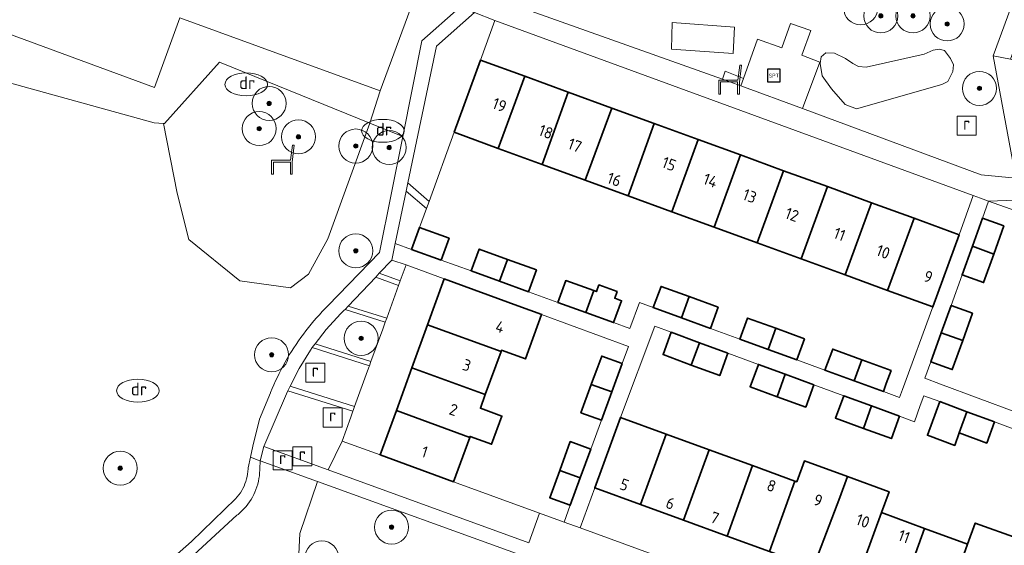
# Model space of a CAD drawing. Extents: x 154222 to 160093, y 456746 to 462495.
# Tile 247 of 256: x 158883 to 158999, y 461047 to 461109. Entities that reach past the tile are written whole.
import ezdxf
from ezdxf.enums import TextEntityAlignment as Align

# ---------------------------------------------------------------- set-up
doc = ezdxf.new("R2010")
doc.units = 0
doc.header["$LTSCALE"] = 0.75
doc.layers.get('0').update_dxf_attribs({"linetype": 'CONTINUOUS'})
for name, color, linetype, lineweight in [('B-XX-GR-BEPLANTING_CULTUUR_BODEMBEDEKKER-GV', 252, 'CONTINUOUS', 18), ('B-XX-GR-BEPLANTING_CULTUUR_BOSPLANTSOEN-GV', 252, 'CONTINUOUS', 18), ('B-XX-GR-BEPLANTING_CULTUUR_HEESTERS-GV', 252, 'CONTINUOUS', 18), ('B-XX-GR-BOOM-S', 252, 'CONTINUOUS', 25), ('B-XX-IE-MEUBILAIR_WEGMEUBILAIR-S', 252, 'CONTINUOUS', 25), ('B-XX-OG-BEBOUWING-GV', 6, 'CONTINUOUS', 35), ('B-XX-OG-BEBOUWING-T18', 1, 'CONTINUOUS', 18), ('B-XX-OG-TERREIN_CULTUURSCHEIDING-GV', 252, 'CONTINUOUS', 18), ('B-XX-OG-TERREIN_ERF-GV', 252, 'CONTINUOUS', 18), ('B-XX-RI-DRAINAGE_PUT-S', 252, 'CONTINUOUS', 25), ('B-XX-RI-GWA_RIOOLPUT-S', 252, 'CONTINUOUS', 25), ('B-XX-VH-VERHARDING_BETONSTRAATSTEEN-GV', 252, 'CONTINUOUS', 18), ('B-XX-VH-VERHARDING_TEGEL-GV', 252, 'CONTINUOUS', 18), ('B-XX-VH-VERHARDING_TEGEL_RUBBER-GV', 252, 'CONTINUOUS', 18)]:
    doc.layers.add(name, color=color, linetype=linetype, lineweight=lineweight)
doc.styles.add('NLCS-ISO', font='NLCS-ISO.ttf')
doc.styles.add('NLCS-ISO-M-T18', font='NLCS-ISO.ttf', dxfattribs={"height": 1.8})

# ---------------------------------------------------------------- blocks, each defined once
blk = doc.blocks.new('SKL-WATER_DRAINAGEPUT-SO')
at = {"color": 0, "linetype": 'ByBlock', "lineweight": 18}
blk.add_ellipse((0, 0), major_axis=(2.5, 0), ratio=0.54, dxfattribs=at)
at = {"color": 0, "linetype": 'ByBlock', "lineweight": 18, "style": 'NLCS-ISO'}
blk.add_text('dr', height=1.5, dxfattribs=at).set_placement((0.12, 0.19), align=Align.MIDDLE_CENTER)
blk = doc.blocks.new('SRI-PUT_INSPECTIEPUT_RIOOLPUT-SO')
at = {"color": 0, "linetype": 'ByBlock', "lineweight": 18}
blk.add_lwpolyline([(-1.12, -1.12), (1.12, -1.12), (1.12, 1.12), (-1.12, 1.12)], close=True, dxfattribs=at)
at = {"color": 0, "linetype": 'ByBlock', "lineweight": 18, "style": 'NLCS-ISO'}
blk.add_text('r', height=1.5, dxfattribs=at).set_placement((0, 0.28), align=Align.MIDDLE_CENTER)
blk = doc.blocks.new('SIE-WEG_SPEELTOESTEL-SO')
at = {"flags": 128}
blk.add_lwpolyline([(-0.75, -0.75), (0.75, -0.75), (0.75, 0.75), (-0.75, 0.75)], close=True, dxfattribs=at)
at = {"style": 'NLCS-ISO'}
blk.add_text('SPT', height=0.45, dxfattribs=at).set_placement((0, 0), align=Align.MIDDLE_CENTER)
blk = doc.blocks.new('SIE-WEG_ZITBANK-SO')
at = {"color": 0, "linetype": 'ByBlock', "lineweight": 18}
blk.add_lwpolyline([(-0.91, -1.63), (-0.91, -0.2), (1.09, -0.2), (1.09, -1.63), (1.29, -1.63), (1.29, -0.21), (1.54, 1.78), (1.33, 1.78), (1.11, 0), (-1.11, 0), (-1.11, -1.63)], close=True, dxfattribs=at)
blk = doc.blocks.new('SGR-BOOM_01-SO')
at = {"linetype": 'ByBlock', "lineweight": 18}
h = blk.add_hatch(color=0, dxfattribs=at)
h.dxf.hatch_style = 1
edge = h.paths.add_edge_path()
edge.add_arc((0, 0), 0.25, 0, 360)
at = {"color": 0, "linetype": 'ByBlock', "lineweight": 18}
for radius in [2, 0.25]:
    blk.add_circle((0, 0), radius, dxfattribs=at)

msp = doc.modelspace()

# ---------------------------------------------------------------- linework, layer by layer
at = {"layer": 'B-XX-GR-BEPLANTING_CULTUUR_BODEMBEDEKKER-GV'}
for points in [[(158999.38, 461104.469), (158997.353, 461104.849), (159000, 461090.493), (159005.503, 461090.533), (159020.667, 461084.995), (159024.466, 461095.519), (159000, 461104.248)], [(159024.054, 461081.045), (159005.237, 461088.026), (159000, 461087.91), (158996.812, 461087.765), (159000, 461086.661), (159009.984, 461082.976), (159018.336, 461079.942), (159023.032, 461078.235)]]:
    msp.add_lwpolyline(points, close=True, dxfattribs=at)
at = {"layer": 'B-XX-GR-BEPLANTING_CULTUUR_BOSPLANTSOEN-GV'}
for points in [[(158938.788, 461127.428), (158932.674, 461129.752), (158931.733, 461127.224), (158934.661, 461126.137), (158925.311, 461100.756), (158924.103, 461096.938), (158927.955, 461095.376), (158930.217, 461106.63), (158934.555, 461110.451), (158935.254, 461112.563), (158936.778, 461117.164), (158937.548, 461124.922)], [(159007.545, 461127.198), (159005.709, 461127.843), (159000.986, 461114.846), (159000, 461112.133), (158997.353, 461104.849), (158999.38, 461104.469), (159000, 461106.196), (159000.001, 461106.199)], [(158865.964, 461113.451), (158856.741, 461118.76), (158865.748, 461109.245), (158869.31, 461105.482), (158872.213, 461104.309), (158898.742, 461096.995), (158899.83, 461096.907), (158899.96, 461096.897), (158906.408, 461104.113), (158924.103, 461096.938), (158925.311, 461100.756), (158901.777, 461109.336), (158898.795, 461101.142), (158866.917, 461112.902)], [(158938.792, 461109), (158936.408, 461109.959), (158931.92, 461105.987), (158928.555, 461089.928), (158931.053, 461087.759), (158934.002, 461095.868), (158937.095, 461104.35)], [(158924.103, 461096.938), (158906.408, 461104.113), (158899.96, 461096.897), (158899.83, 461096.907), (158901.449, 461088.703), (158902.816, 461083.262), (158908.794, 461078.431), (158914.767, 461077.607), (158916.882, 461079.198), (158919.144, 461083.358)], [(158930.742, 461086.899), (158928.349, 461088.945), (158927.061, 461082.804), (158929.003, 461082.114), (158929.938, 461084.686)], [(158925.312, 461057.964), (158920.822, 461059.598), (158919.186, 461056.231), (158942.769, 461047.656), (158944.037, 461051.133), (158933.934, 461054.823)], [(158942.175, 461046.053), (158917.939, 461054.837), (158915.869, 461048.722), (158915.562, 461042.306), (158915.647, 461039.135), (158915.794, 461033.616), (158920.444, 461031.95), (158922.054, 461036.583), (158922.045, 461036.649), (158924.007, 461042.264), (158925.357, 461046.084), (158940.221, 461040.783)]]:
    msp.add_lwpolyline(points, close=True, dxfattribs=at)
at = {"layer": 'B-XX-GR-BEPLANTING_CULTUUR_HEESTERS-GV'}
for points in [[(158966.962, 461108.214), (158959.611, 461108.752), (158959.545, 461105.627), (158966.796, 461105.133)], [(158991.627, 461105.481), (158990.998, 461105.632), (158990.303, 461105.522), (158989.243, 461105.04), (158982.411, 461103.534), (158981.523, 461103.599), (158980.868, 461103.967), (158980.009, 461104.55), (158978.706, 461105.16), (158977.689, 461105.22), (158977.139, 461104.746), (158977.017, 461103.956), (158977.266, 461102.522), (158978.336, 461100.964), (158979.939, 461099.146), (158981.274, 461098.636), (158991.319, 461101.472), (158992.003, 461101.849), (158992.277, 461102.39), (158992.618, 461103.003), (158992.677, 461103.797), (158992.338, 461104.552)]]:
    msp.add_lwpolyline(points, close=True, dxfattribs=at)
at = {"layer": 'B-XX-OG-BEBOUWING-GV'}
for points in [[(158942.287, 461102.456), (158937.095, 461104.35), (158934.002, 461095.868), (158939.172, 461093.982)], [(158947.413, 461100.587), (158942.287, 461102.456), (158939.172, 461093.982), (158944.326, 461092.103)], [(158952.52, 461098.724), (158947.413, 461100.587), (158944.326, 461092.103), (158949.404, 461090.251)], [(158957.502, 461096.908), (158952.52, 461098.724), (158949.404, 461090.251), (158954.432, 461088.417)], [(158962.657, 461095.028), (158957.502, 461096.908), (158954.432, 461088.417), (158959.599, 461086.533)], [(158967.647, 461093.208), (158962.657, 461095.028), (158959.599, 461086.533), (158964.567, 461084.721)], [(158972.706, 461091.363), (158967.647, 461093.208), (158964.567, 461084.721), (158969.615, 461082.88)], [(158977.856, 461089.484), (158972.706, 461091.363), (158969.615, 461082.88), (158974.771, 461081)], [(158983.026, 461087.599), (158977.856, 461089.484), (158974.771, 461081), (158979.937, 461079.115)], [(158988.047, 461085.768), (158983.026, 461087.599), (158979.937, 461079.115), (158984.927, 461077.296)], [(158993.366, 461083.828), (158988.047, 461085.768), (158984.927, 461077.296), (158990.273, 461075.346)], [(158998.608, 461084.863), (158996.093, 461085.768), (158994.908, 461082.474), (158997.423, 461081.568)], [(158933.412, 461083.429), (158929.938, 461084.686), (158929.003, 461082.114), (158932.477, 461080.856)], [(158940.264, 461080.944), (158936.94, 461082.149), (158936.007, 461079.577), (158939.328, 461078.373)], [(158997.423, 461081.568), (158994.908, 461082.474), (158993.698, 461079.11), (158996.213, 461078.205)], [(158943.68, 461079.705), (158940.264, 461080.944), (158939.328, 461078.373), (158942.747, 461077.133)], [(158941.464, 461075.495), (158932.842, 461078.636), (158930.88, 461073.251), (158939.504, 461070.114), (158939.561, 461070.271), (158942.378, 461069.238), (158944.281, 461074.462), (158944.283, 461074.468)], [(158950.401, 461077.267), (158947.12, 461078.457), (158946.187, 461075.886), (158949.47, 461074.694)], [(158953.166, 461077.162), (158951.008, 461077.945), (158950.721, 461077.151), (158950.401, 461077.267), (158949.47, 461074.694), (158952.733, 461073.51), (158953.666, 461076.083), (158952.879, 461076.369)], [(158961.607, 461076.568), (158958.314, 461077.771), (158957.402, 461075.28), (158960.702, 461074.075)], [(158965.04, 461075.313), (158961.607, 461076.568), (158960.702, 461074.075), (158964.13, 461072.824)], [(158994.927, 461074.63), (158992.411, 461075.535), (158991.25, 461072.311), (158993.765, 461071.4)], [(158971.804, 461072.842), (158968.49, 461074.053), (158967.58, 461071.565), (158970.898, 461070.353)], [(158939.504, 461070.114), (158930.88, 461073.251), (158929.035, 461068.185), (158937.661, 461065.055)], [(158962.827, 461071.153), (158959.511, 461072.372), (158958.545, 461069.746), (158961.867, 461068.524)], [(158975.166, 461071.614), (158971.804, 461072.842), (158970.898, 461070.353), (158974.256, 461069.126)], [(158993.765, 461071.4), (158991.25, 461072.311), (158990.026, 461068.91), (158991.86, 461068.249), (158992.543, 461068.002)], [(158966.168, 461069.924), (158962.827, 461071.153), (158961.867, 461068.524), (158965.202, 461067.298)], [(158981.926, 461069.145), (158978.483, 461070.403), (158977.574, 461067.914), (158981.01, 461066.658)], [(158953.743, 461068.701), (158951.337, 461069.586), (158950.754, 461067.997), (158950.153, 461066.377), (158950.109, 461066.257), (158952.523, 461065.379)], [(158985.354, 461067.892), (158981.926, 461069.145), (158981.01, 461066.658), (158984.444, 461065.403), (158984.788, 461066.343)], [(158937.661, 461065.055), (158929.035, 461068.185), (158927.207, 461063.167), (158935.826, 461060.016), (158935.875, 461060.151), (158938.404, 461059.229), (158939.608, 461062.534), (158937.078, 461063.455)], [(158972.916, 461067.444), (158969.746, 461068.609), (158968.78, 461065.983), (158971.968, 461064.81)], [(158976.286, 461066.205), (158972.916, 461067.444), (158971.968, 461064.81), (158975.32, 461063.578)], [(158952.523, 461065.379), (158950.109, 461066.257), (158948.894, 461062.928), (158951.299, 461062.045)], [(158983.06, 461063.717), (158979.777, 461064.923), (158978.811, 461062.295), (158982.103, 461061.085)], [(158994.255, 461063.047), (158991.07, 461064.225), (158989.608, 461060.271), (158992.82, 461059.083), (158993.351, 461060.548)], [(158935.826, 461060.016), (158927.207, 461063.167), (158925.312, 461057.964), (158933.934, 461054.823)], [(158986.348, 461062.509), (158983.06, 461063.717), (158982.103, 461061.085), (158985.379, 461059.881)], [(158997.504, 461061.846), (158994.255, 461063.047), (158993.351, 461060.548), (158996.581, 461059.354)], [(158958.905, 461060.409), (158953.537, 461062.366), (158950.526, 461054.092), (158955.887, 461052.141)], [(158950.054, 461058.654), (158947.649, 461059.537), (158946.406, 461056.148), (158948.812, 461055.269)], [(158963.969, 461058.562), (158958.905, 461060.409), (158955.887, 461052.141), (158960.97, 461050.291)], [(158969.054, 461056.708), (158963.969, 461058.562), (158960.97, 461050.291), (158966.077, 461048.432)], [(158980.239, 461055.417), (158975.171, 461057.265), (158974.253, 461054.812), (158974.054, 461054.885), (158971.072, 461046.614), (158976.171, 461044.758), (158979.322, 461052.964)], [(158948.812, 461055.269), (158946.406, 461056.148), (158945.228, 461052.939), (158947.633, 461052.056)], [(158974.054, 461054.885), (158969.054, 461056.708), (158966.077, 461048.432), (158971.072, 461046.614)], [(158984.206, 461051.183), (158985.103, 461053.643), (158980.239, 461055.417), (158979.322, 461052.964), (158976.171, 461044.758), (158981.198, 461042.928)], [(158989.289, 461049.33), (158984.206, 461051.183), (158981.198, 461042.928), (158986.299, 461041.072)], [(158994.345, 461047.486), (158989.289, 461049.33), (158986.299, 461041.072), (158991.392, 461039.218)], [(159000.285, 461048.16), (158995.231, 461049.966), (158994.345, 461047.486), (158991.392, 461039.218), (158996.377, 461037.403)]]:
    msp.add_lwpolyline(points, close=True, dxfattribs=at)
at = {"layer": 'B-XX-OG-TERREIN_CULTUURSCHEIDING-GV'}
for points in [[(158937.1, 461112.263), (158965.524, 461102.103), (158965.866, 461103.057), (158967.998, 461102.193), (158969.663, 461106.82), (158972.505, 461105.811), (158973.521, 461108.646), (158975.92, 461107.813), (158974.85, 461104.952), (158976.972, 461104.117), (158974.94, 461098.683), (158995.931, 461090.876), (159000, 461090.493), (158997.353, 461104.849), (159000, 461112.133)], [(158900.139, 461045.17), (158903.148, 461047.78), (158908.32, 461052.813), (158908.516, 461053.038), (158908.7, 461053.273), (158908.871, 461053.517), (158909.029, 461053.77), (158909.172, 461054.031), (158909.302, 461054.299), (158909.417, 461054.575), (158909.517, 461054.855), (158909.602, 461055.141), (158909.671, 461055.431), (158909.725, 461055.724), (158909.763, 461056.02), (158909.785, 461056.317), (158909.79, 461056.444), (158910.063, 461057.692), (158910.353, 461059.014), (158911.119, 461062.165), (158912.421, 461065.28), (158912.427, 461065.296), (158912.615, 461065.752), (158912.81, 461066.206), (158913.012, 461066.656), (158913.221, 461067.103), (158913.438, 461067.546), (158913.662, 461067.986), (158913.893, 461068.422), (158914.13, 461068.854), (158914.375, 461069.282), (158914.627, 461069.707), (158914.886, 461070.127), (158915.151, 461070.543), (158915.424, 461070.954), (158915.702, 461071.361), (158915.988, 461071.764), (158916.28, 461072.162), (158916.578, 461072.555), (158916.882, 461072.943), (158917.193, 461073.326), (158917.51, 461073.704), (158917.833, 461074.077), (158918.163, 461074.445), (158918.497, 461074.807), (158918.838, 461075.164), (158919.185, 461075.515), (158925.215, 461081.745), (158927.955, 461095.376), (158924.103, 461096.938), (158919.144, 461083.358), (158916.882, 461079.198), (158914.767, 461077.607), (158908.794, 461078.431), (158902.816, 461083.262), (158901.449, 461088.703), (158899.83, 461096.907), (158898.742, 461096.995), (158872.213, 461104.309)], [(158915.562, 461042.306), (158915.869, 461048.722), (158917.939, 461054.837), (158911.208, 461057.277), (158911.184, 461057.183), (158911.187, 461057.078), (158911.15, 461056.521), (158911.151, 461056.189), (158911.135, 461055.857), (158911.104, 461055.526), (158911.056, 461055.197), (158910.993, 461054.87), (158910.914, 461054.548), (158910.82, 461054.229), (158910.71, 461053.915), (158910.586, 461053.607), (158910.447, 461053.305), (158910.293, 461053.01), (158910.126, 461052.723), (158909.945, 461052.445), (158909.75, 461052.175), (158909.543, 461051.915), (158909.324, 461051.666), (158909.093, 461051.427), (158908.85, 461051.199), (158908.597, 461050.984), (158908.474, 461050.886), (158901.376, 461044.338)]]:
    msp.add_lwpolyline(points, dxfattribs=at)
for points in [[(158959.545, 461105.627), (158959.611, 461108.752), (158966.962, 461108.214), (158966.796, 461105.133)], [(158990.303, 461105.522), (158990.998, 461105.632), (158991.627, 461105.481), (158992.338, 461104.552), (158992.677, 461103.797), (158992.618, 461103.003), (158992.277, 461102.39), (158992.003, 461101.849), (158991.319, 461101.472), (158981.274, 461098.636), (158979.939, 461099.146), (158978.336, 461100.964), (158977.266, 461102.522), (158977.017, 461103.956), (158977.139, 461104.746), (158977.689, 461105.22), (158978.706, 461105.16), (158980.009, 461104.55), (158980.868, 461103.967), (158981.523, 461103.599), (158982.411, 461103.534), (158989.243, 461105.04)], [(158928.346, 461080.3), (158926.669, 461080.851), (158925.199, 461079.303), (158927.659, 461078.409)], [(158927.469, 461077.886), (158924.782, 461078.864), (158921.544, 461075.457), (158926.067, 461074.028)], [(158925.9, 461073.569), (158921.17, 461075.064), (158921.043, 461074.93), (158920.646, 461074.537), (158918.965, 461072.704), (158917.646, 461071.001), (158924.212, 461068.926), (158925.597, 461072.737), (158925.77, 461073.212)], [(158924.04, 461068.453), (158917.328, 461070.575), (158917.112, 461070.264), (158915.785, 461068.135), (158914.715, 461066.047), (158922.295, 461063.651), (158923.813, 461067.828), (158924.003, 461068.351)], [(158922.096, 461063.103), (158914.468, 461065.514), (158914.298, 461065.13), (158911.646, 461058.973), (158919.186, 461056.231), (158920.822, 461059.598), (158921.836, 461062.39)]]:
    msp.add_lwpolyline(points, close=True, dxfattribs=at)
at = {"layer": 'B-XX-OG-TERREIN_ERF-GV'}
for points in [[(158866.917, 461112.902), (158898.795, 461101.142), (158901.777, 461109.336), (158925.311, 461100.756), (158934.661, 461126.137)], [(159000, 461086.661), (158996.812, 461087.765), (158996.093, 461085.768), (158998.608, 461084.863), (158997.423, 461081.568), (158996.213, 461078.205), (158993.698, 461079.11), (158992.411, 461075.535), (158994.927, 461074.63), (158993.765, 461071.4), (158992.543, 461068.002), (158991.86, 461068.249), (158990.026, 461068.91), (158989.329, 461066.973), (158991.156, 461066.293), (159000, 461063.002)], [(159000, 461060.924), (158997.504, 461061.846), (158996.581, 461059.354), (158993.351, 461060.548), (158992.82, 461059.083), (158989.608, 461060.271), (158991.07, 461064.225), (158989.188, 461064.921), (158988.774, 461063.758), (158988.099, 461061.865), (158986.348, 461062.509), (158985.379, 461059.881), (158982.103, 461061.085), (158978.811, 461062.295), (158979.777, 461064.923), (158976.286, 461066.205), (158975.32, 461063.578), (158971.968, 461064.81), (158968.78, 461065.983), (158969.746, 461068.609), (158966.168, 461069.924), (158965.202, 461067.298), (158961.867, 461068.524), (158958.545, 461069.746), (158959.511, 461072.372), (158957.578, 461073.085), (158953.537, 461062.366), (158958.905, 461060.409), (158963.969, 461058.562), (158969.054, 461056.708), (158974.054, 461054.885), (158974.253, 461054.812), (158975.171, 461057.265), (158980.239, 461055.417), (158985.103, 461053.643), (158984.206, 461051.183), (158989.289, 461049.33), (158994.345, 461047.486), (158995.231, 461049.966), (159000.285, 461048.16)]]:
    msp.add_lwpolyline(points, dxfattribs=at)
for points in [[(158995.004, 461088.453), (158938.792, 461109), (158937.095, 461104.35), (158942.287, 461102.456), (158947.413, 461100.587), (158952.52, 461098.724), (158957.502, 461096.908), (158962.657, 461095.028), (158967.647, 461093.208), (158972.706, 461091.363), (158977.856, 461089.484), (158983.026, 461087.599), (158988.047, 461085.768), (158993.366, 461083.828)], [(158939.172, 461093.982), (158934.002, 461095.868), (158931.053, 461087.759), (158930.742, 461086.899), (158929.938, 461084.686), (158933.412, 461083.429), (158932.477, 461080.856), (158936.007, 461079.577), (158936.94, 461082.149), (158940.264, 461080.944), (158943.68, 461079.705), (158942.747, 461077.133), (158946.187, 461075.886), (158947.12, 461078.457), (158950.401, 461077.267), (158950.721, 461077.151), (158951.008, 461077.945), (158953.166, 461077.162), (158952.879, 461076.369), (158953.666, 461076.083), (158952.733, 461073.51), (158954.626, 461072.822), (158955.764, 461075.878), (158957.402, 461075.28), (158958.314, 461077.771), (158961.607, 461076.568), (158965.04, 461075.313), (158964.13, 461072.824), (158967.58, 461071.565), (158968.49, 461074.053), (158971.804, 461072.842), (158975.166, 461071.614), (158974.256, 461069.126), (158977.574, 461067.914), (158978.483, 461070.403), (158981.926, 461069.145), (158985.354, 461067.892), (158984.788, 461066.343), (158984.444, 461065.403), (158986.337, 461064.709), (158986.684, 461065.647), (158990.273, 461075.346), (158984.927, 461077.296), (158979.937, 461079.115), (158974.771, 461081), (158969.615, 461082.88), (158964.567, 461084.721), (158959.599, 461086.533), (158954.432, 461088.417), (158949.404, 461090.251), (158944.326, 461092.103)], [(158932.842, 461078.636), (158928.346, 461080.3), (158927.659, 461078.409), (158927.469, 461077.886), (158926.067, 461074.028), (158925.9, 461073.569), (158925.77, 461073.212), (158925.597, 461072.737), (158924.212, 461068.926), (158924.04, 461068.453), (158924.003, 461068.351), (158923.813, 461067.828), (158922.295, 461063.651), (158922.124, 461063.181), (158922.096, 461063.103), (158921.836, 461062.39), (158920.822, 461059.598), (158925.312, 461057.964), (158927.207, 461063.167), (158929.035, 461068.185), (158930.88, 461073.251)], [(158954.484, 461070.72), (158944.281, 461074.462), (158942.378, 461069.238), (158939.561, 461070.271), (158939.504, 461070.114), (158937.661, 461065.055), (158937.078, 461063.455), (158939.608, 461062.534), (158938.404, 461059.229), (158935.875, 461060.151), (158935.826, 461060.016), (158933.934, 461054.823), (158944.037, 461051.133), (158946.91, 461050.083), (158947.633, 461052.056), (158945.228, 461052.939), (158946.406, 461056.148), (158947.649, 461059.537), (158950.054, 461058.654), (158951.299, 461062.045), (158948.894, 461062.928), (158950.109, 461066.257), (158950.153, 461066.377), (158950.754, 461067.997), (158951.337, 461069.586), (158953.743, 461068.701)], [(158955.887, 461052.141), (158950.526, 461054.092), (158948.799, 461049.394), (159000, 461030.687), (159005.037, 461028.91), (159006.797, 461033.611), (159001.327, 461035.602), (159000, 461036.085), (158996.377, 461037.403), (158991.392, 461039.218), (158986.299, 461041.072), (158981.198, 461042.928), (158976.171, 461044.758), (158971.072, 461046.614), (158966.077, 461048.432), (158960.97, 461050.291)]]:
    msp.add_lwpolyline(points, close=True, dxfattribs=at)
at = {"layer": 'B-XX-VH-VERHARDING_BETONSTRAATSTEEN-GV'}
msp.add_lwpolyline([(158967.998, 461102.193), (158965.866, 461103.057), (158965.524, 461102.103), (158967.681, 461101.32)], close=True, dxfattribs=at)
at = {"layer": 'B-XX-VH-VERHARDING_TEGEL-GV'}
for points in [[(158937.1, 461112.263), (158935.254, 461112.563), (158934.555, 461110.451), (158936.408, 461109.959), (158938.792, 461109), (158995.004, 461088.453), (158995.853, 461088.142), (158996.812, 461087.765), (159000, 461087.91), (159005.237, 461088.026), (159024.054, 461081.045), (159025.372, 461083.099), (159020.667, 461084.995), (159005.503, 461090.533), (159000, 461090.493), (158995.931, 461090.876), (158974.94, 461098.683), (158967.681, 461101.32), (158965.524, 461102.103)], [(158931.053, 461087.759), (158928.555, 461089.928), (158928.349, 461088.945), (158930.742, 461086.899)], [(158927.659, 461078.409), (158925.199, 461079.303), (158924.782, 461078.864), (158927.469, 461077.886)], [(158926.067, 461074.028), (158921.544, 461075.457), (158921.17, 461075.064), (158925.9, 461073.569)], [(158924.212, 461068.926), (158917.646, 461071.001), (158917.441, 461070.737), (158917.328, 461070.575), (158924.04, 461068.453)], [(158922.295, 461063.651), (158914.715, 461066.047), (158914.64, 461065.902), (158914.468, 461065.514), (158922.096, 461063.103), (158922.124, 461063.181)]]:
    msp.add_lwpolyline(points, close=True, dxfattribs=at)
for points in [[(158934.555, 461110.451), (158930.217, 461106.63), (158927.955, 461095.376), (158925.215, 461081.745), (158919.185, 461075.515), (158918.838, 461075.164), (158918.497, 461074.807), (158918.163, 461074.445), (158917.833, 461074.077), (158917.51, 461073.704), (158917.193, 461073.326), (158916.882, 461072.943), (158916.578, 461072.555), (158916.28, 461072.162), (158915.988, 461071.764), (158915.702, 461071.361), (158915.424, 461070.954), (158915.151, 461070.543), (158914.886, 461070.127), (158914.627, 461069.707), (158914.375, 461069.282), (158914.13, 461068.854), (158913.893, 461068.422), (158913.662, 461067.986), (158913.438, 461067.546), (158913.221, 461067.103), (158913.012, 461066.656), (158912.81, 461066.206), (158912.615, 461065.752), (158912.427, 461065.296), (158912.421, 461065.28), (158911.119, 461062.165), (158910.353, 461059.014), (158910.063, 461057.692), (158910.952, 461057.37), (158911.208, 461057.277), (158911.646, 461058.973), (158914.298, 461065.13), (158914.468, 461065.514), (158914.64, 461065.902), (158914.715, 461066.047), (158915.785, 461068.135), (158917.112, 461070.264), (158917.328, 461070.575), (158917.441, 461070.737), (158917.646, 461071.001), (158918.965, 461072.704), (158920.646, 461074.537), (158921.043, 461074.93), (158921.17, 461075.064), (158921.544, 461075.457), (158924.782, 461078.864), (158925.199, 461079.303), (158926.669, 461080.851), (158927.061, 461082.804), (158928.349, 461088.945), (158928.555, 461089.928), (158931.92, 461105.987), (158936.408, 461109.959)], [(159000, 461063.002), (158991.156, 461066.293), (158989.329, 461066.973), (158990.026, 461068.91), (158991.25, 461072.311), (158992.411, 461075.535), (158993.698, 461079.11), (158994.908, 461082.474), (158996.093, 461085.768), (158996.812, 461087.765), (158995.853, 461088.142), (158995.004, 461088.453), (158993.366, 461083.828), (158990.273, 461075.346), (158986.684, 461065.647), (158986.337, 461064.709), (158984.444, 461065.403), (158981.01, 461066.658), (158977.574, 461067.914), (158974.256, 461069.126), (158970.898, 461070.353), (158967.58, 461071.565), (158964.13, 461072.824), (158960.702, 461074.075), (158957.402, 461075.28), (158955.764, 461075.878), (158954.626, 461072.822), (158952.733, 461073.51), (158949.47, 461074.694), (158946.187, 461075.886), (158942.747, 461077.133), (158939.328, 461078.373), (158936.007, 461079.577), (158932.477, 461080.856), (158929.003, 461082.114), (158927.061, 461082.804), (158926.669, 461080.851), (158928.346, 461080.3), (158932.842, 461078.636), (158941.464, 461075.495), (158944.283, 461074.468), (158944.281, 461074.462), (158954.484, 461070.72), (158953.743, 461068.701), (158952.523, 461065.379), (158951.299, 461062.045), (158950.054, 461058.654), (158948.812, 461055.269), (158947.633, 461052.056), (158946.91, 461050.083), (158948.799, 461049.394), (158950.526, 461054.092), (158953.537, 461062.366), (158957.578, 461073.085), (158959.511, 461072.372), (158962.827, 461071.153), (158966.168, 461069.924), (158969.746, 461068.609), (158972.916, 461067.444), (158976.286, 461066.205), (158979.777, 461064.923), (158983.06, 461063.717), (158986.348, 461062.509), (158988.099, 461061.865), (158988.774, 461063.758), (158989.188, 461064.921), (158991.07, 461064.225), (158994.255, 461063.047), (158997.504, 461061.846), (159000, 461060.924)], [(159000, 461030.687), (158948.799, 461049.394), (158946.91, 461050.083), (158944.037, 461051.133), (158942.769, 461047.656), (158919.186, 461056.231), (158911.646, 461058.973), (158911.208, 461057.277), (158917.939, 461054.837), (158942.175, 461046.053)], [(158901.376, 461044.338), (158908.474, 461050.886), (158908.597, 461050.984), (158908.85, 461051.199), (158909.093, 461051.427), (158909.324, 461051.666), (158909.543, 461051.915), (158909.75, 461052.175), (158909.945, 461052.445), (158910.126, 461052.723), (158910.293, 461053.01), (158910.447, 461053.305), (158910.586, 461053.607), (158910.71, 461053.915), (158910.82, 461054.229), (158910.914, 461054.548), (158910.993, 461054.87), (158911.056, 461055.197), (158911.104, 461055.526), (158911.135, 461055.857), (158911.151, 461056.189), (158911.15, 461056.521), (158911.187, 461057.078), (158911.184, 461057.183), (158911.208, 461057.277), (158910.952, 461057.37), (158910.063, 461057.692), (158909.79, 461056.444), (158909.785, 461056.317), (158909.763, 461056.02), (158909.725, 461055.724), (158909.671, 461055.431), (158909.602, 461055.141), (158909.517, 461054.855), (158909.417, 461054.575), (158909.302, 461054.299), (158909.172, 461054.031), (158909.029, 461053.77), (158908.871, 461053.517), (158908.7, 461053.273), (158908.516, 461053.038), (158908.32, 461052.813), (158903.148, 461047.78), (158900.139, 461045.17)]]:
    msp.add_lwpolyline(points, dxfattribs=at)
at = {"layer": 'B-XX-VH-VERHARDING_TEGEL_RUBBER-GV'}
msp.add_lwpolyline([(158975.92, 461107.813), (158973.521, 461108.646), (158972.505, 461105.811), (158969.663, 461106.82), (158967.998, 461102.193), (158967.681, 461101.32), (158974.94, 461098.683), (158976.972, 461104.117), (158974.85, 461104.952)], close=True, dxfattribs=at)

# ---------------------------------------------------------------- block references
at = {"layer": 'B-XX-GR-BOOM-S'}
for p in [(158981.774, 461110.491), (158984.139, 461109.545), (158987.923, 461109.545), (158991.942, 461108.599), (158995.726, 461101.032), (158912.252, 461099.264), (158911.088, 461096.301), (158915.7, 461095.337), (158922.433, 461094.259), (158926.363, 461094.071), (158922.436, 461081.946), (158923.057, 461071.665), (158912.547, 461069.733), (158894.758, 461056.398), (158926.647, 461049.486), (158918.443, 461045.858)]:
    msp.add_blockref('SGR-BOOM_01-SO', p, dxfattribs=at)
at = {"layer": 'B-XX-IE-MEUBILAIR_WEGMEUBILAIR-S'}
for name, p in [('SIE-WEG_ZITBANK-SO', (158966.227, 461101.989)), ('SIE-WEG_SPEELTOESTEL-SO', (158971.57, 461102.531)), ('SIE-WEG_ZITBANK-SO', (158913.658, 461092.581))]:
    msp.add_blockref(name, p, dxfattribs=at)
at = {"layer": 'B-XX-RI-DRAINAGE_PUT-S'}
for p in [(158909.556, 461101.5), (158925.627, 461096.044), (158896.833, 461065.515)]:
    msp.add_blockref('SKL-WATER_DRAINAGEPUT-SO', p, dxfattribs=at)
at = {"layer": 'B-XX-RI-GWA_RIOOLPUT-S'}
for p in [(158994.232, 461096.646), (158917.677, 461067.629), (158919.72, 461062.365), (158913.83, 461057.345), (158916.153, 461057.792)]:
    msp.add_blockref('SRI-PUT_INSPECTIEPUT_RIOOLPUT-SO', p, dxfattribs=at)

# ---------------------------------------------------------------- texts
at = {"layer": 'B-XX-OG-BEBOUWING-T18', "style": 'NLCS-ISO-M-T18'}
for s, rotation, p in [('19', 339.5, (158939.33, 461099.086)), ('18', 339.5, (158944.784, 461095.925)), ('17', 339.5, (158948.186, 461094.344)), ('15', 339.5, (158959.261, 461092.156)), ('16', 339.5, (158952.818, 461090.332)), ('14', 339.5, (158964.123, 461090.21)), ('13', 339.5, (158968.737, 461088.386)), ('12', 339.5, (158973.707, 461086.198)), ('11', 339.5, (158979.294, 461083.888)), ('10', 339.5, (158984.42, 461081.821)), ('9', 339.5, (158989.717, 461078.903)), ('4', 342.3, (158939.39, 461073.006)), ('3', 342.3, (158935.483, 461068.507)), ('2', 342.3, (158933.919, 461063.279)), ('1', 342.3, (158930.534, 461058.33)), ('5', 339.8, (158954.002, 461054.464)), ('8', 339.8, (158971.287, 461054.342)), ('6', 339.8, (158959.411, 461052.275)), ('9', 339.8, (158976.773, 461052.64)), ('7', 339.8, (158964.622, 461050.573)), ('10', 339.8, (158982.034, 461050.208)), ('11', 339.8, (158986.878, 461048.384))]:
    msp.add_text(s, height=1.35, rotation=rotation, dxfattribs=at).set_placement(p, align=Align.MIDDLE_CENTER)

doc.saveas('drawing.dxf')
